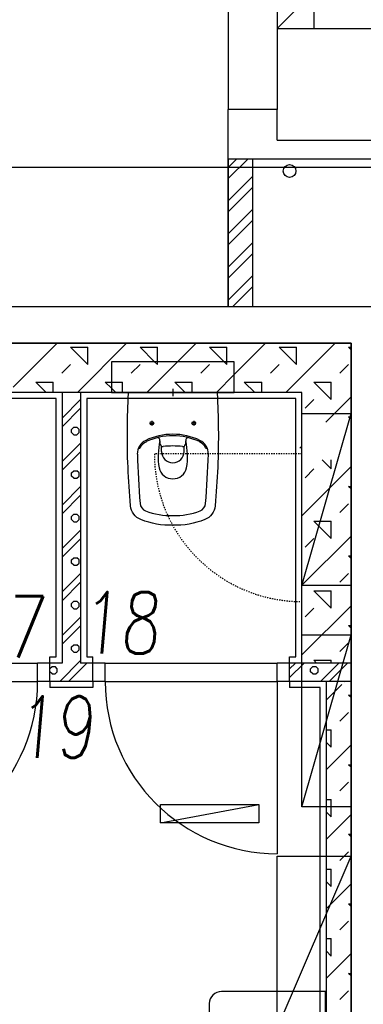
# Model space of a CAD drawing. Header units: millimetres. Extents: x 373037 to 682063, y 76092 to 274210.
# Tile 230 of 256: x 664079 to 665477, y 258030 to 262032. Entities that reach past the tile are written whole.
import ezdxf

# ---------------------------------------------------------------- set-up
doc = ezdxf.new("R2010")
doc.units = ezdxf.units.MM
doc.header["$LTSCALE"] = 100
for name, pattern in [('AM_DIN_G_W050', [13.75, 9.75, -1.5, 1, -1.5]), ('ČERCHOVANÁ', [25.4, 12.7, -6.35, 0, -6.35]), ('ČÁRKOVANÁ', [19.05, 12.7, -6.35]), ('ČÁRKOVANÁ01-01', [2, 1, -1])]:
    doc.linetypes.add(name, pattern=pattern)
doc.layers.add('PUDORYS', color=253, linetype='CONTINUOUS')
doc.styles.add('CS-ROMANS', font='romans.shx', dxfattribs={"width": 0.75, "oblique": 5})

msp = doc.modelspace()

# ---------------------------------------------------------------- linework, layer by layer
at = {"layer": 'PUDORYS', "color": 252, "true_color": 0x939598}
for p, q in [((664926.6, 266232.2), (664926.6, 261667.2)), ((665126.6, 261997.2), (668326.6, 261997.2)), ((665126.6, 261997.2), (665126.6, 261667.2)), ((665126.6, 261667.2), (664926.6, 261667.2)), ((664926.6, 261467.2), (664926.6, 261667.2)), ((665126.6, 261542.2), (665126.6, 261667.2)), ((665126.6, 261542.2), (665551.6, 261542.2)), ((664926.6, 261467.2), (665626.6, 261467.2)), ((664926.6, 261467.2), (664926.6, 260867.2)), ((664926.6, 261467.2), (664926.6, 260867.2)), ((662226.6, 260867.2), (665626.6, 260867.2)), ((662226.6, 260717.2), (665426.6, 260717.2)), ((665426.6, 260717.2), (665426.6, 256832.2)), ((665226.6, 260517.2), (663351.6, 260517.2)), ((664251.6, 260517.2), (664251.6, 259417.2)), ((664326.6, 260517.2), (664326.6, 259417.2)), ((665151.6, 260517.2), (664881.6, 260517.2)), ((665226.6, 259417.2), (665226.6, 260517.2)), ((664561.8, 260291.2), (664565.3, 260290.5)), ((664656, 260277), (664656, 260298.4)), ((664747.5, 260277), (664747.5, 260298.4)), ((664841.6, 260291.2), (664838.1, 260290.5)), ((664251.6, 259417.2), (664151.6, 259417.2)), ((664151.6, 259342.2), (664151.6, 259417.2)), ((664201.6, 259342.2), (664201.6, 259417.2)), ((664426.6, 259417.2), (664326.6, 259417.2)), ((664376.6, 259342.2), (664376.6, 259417.2)), ((664426.6, 259342.2), (664426.6, 259417.2)), ((665426.6, 259417.2), (665126.6, 259417.2)), ((665126.6, 259342.2), (665126.6, 259417.2)), ((665176.6, 259342.2), (665176.6, 259417.2)), ((664426.6, 259342.2), (664151.6, 259342.2)), ((665426.6, 259342.2), (665126.6, 259342.2)), ((665126.6, 259342.2), (665126.6, 258642.2)), ((665326.6, 256832.2), (665326.6, 259342.2)), ((665323.4, 257282.2), (665323.4, 258082.2))]:
    msp.add_line(p, q, dxfattribs=at)
at = {"layer": 'PUDORYS', "color": 252, "ltscale": 5, "true_color": 0x939598}
for p, q in [((664926.6, 260867.2), (664926.6, 261467.2)), ((665026.6, 260867.2), (665026.6, 261467.2)), ((665426.6, 260717.2), (662226.6, 260717.2)), ((665426.6, 256832.2), (665426.6, 260717.2)), ((664226.6, 260492.2), (663376.6, 260492.2)), ((664226.6, 259442.2), (664226.6, 260492.2)), ((665201.6, 260492.2), (664351.6, 260492.2)), ((664351.6, 260492.2), (664351.6, 259442.2)), ((665201.6, 259442.2), (665201.6, 260492.2)), ((664201.6, 259417.2), (664201.6, 259442.2)), ((664201.6, 259442.2), (664226.6, 259442.2)), ((664351.6, 259442.2), (664376.6, 259442.2)), ((664376.6, 259417.2), (664376.6, 259442.2)), ((665176.6, 259417.2), (665176.6, 259442.2)), ((665176.6, 259442.2), (665201.6, 259442.2)), ((664201.6, 259342.2), (664201.6, 259317.2)), ((664376.6, 259317.2), (664201.6, 259317.2)), ((664376.6, 259342.2), (664376.6, 259317.2)), ((665176.6, 259342.2), (665176.6, 259317.2)), ((665301.6, 259317.2), (665176.6, 259317.2)), ((665301.6, 256857.2), (665301.6, 259317.2))]:
    msp.add_line(p, q, dxfattribs=at)
at = {"layer": 'PUDORYS', "color": 252, "linetype": 'Continuous', "ltscale": 300, "true_color": 0x939598}
for p, q in [((664926.6, 261431.2), (664962.6, 261467.2)), ((664926.6, 261386.3), (665007.5, 261467.2)), ((664926.6, 261296.5), (665026.6, 261396.5)), ((664926.6, 261251.6), (665026.6, 261351.6)), ((664926.6, 261161.8), (665026.6, 261261.8)), ((664926.6, 261116.9), (665026.6, 261216.9)), ((664926.6, 261027.1), (665026.6, 261127.1)), ((664926.6, 260982.2), (665026.6, 261082.2)), ((664926.6, 260892.4), (665026.6, 260992.4)), ((664946.3, 260867.2), (665026.6, 260947.5)), ((664251.6, 260413.2), (664326.6, 260488.2)), ((664251.6, 260377.8), (664326.6, 260452.8)), ((664289.8, 260366.7), (664298.7, 260375.5)), ((664289.8, 260354.2), (664289.8, 260366.7)), ((664298.7, 260375.5), (664311.2, 260375.5)), ((664320, 260366.7), (664311.2, 260375.5)), ((664320, 260354.2), (664320, 260366.7)), ((664298.7, 260345.3), (664289.8, 260354.2)), ((664298.7, 260345.3), (664311.2, 260345.3)), ((664311.2, 260345.3), (664320, 260354.2)), ((664251.6, 260236.4), (664326.6, 260311.4)), ((664251.6, 260201.1), (664326.6, 260276.1)), ((664289.8, 260189.9), (664298.7, 260198.7)), ((664298.7, 260198.7), (664311.2, 260198.7)), ((664320, 260189.9), (664311.2, 260198.7)), ((664289.8, 260177.4), (664289.8, 260189.9)), ((664298.7, 260168.6), (664289.8, 260177.4)), ((664298.7, 260168.6), (664311.2, 260168.6)), ((664311.2, 260168.6), (664320, 260177.4)), ((664320, 260177.4), (664320, 260189.9)), ((664251.6, 260059.6), (664326.6, 260134.6)), ((664251.6, 260024.3), (664326.6, 260099.3)), ((664289.8, 260013.1), (664298.7, 260022)), ((664289.8, 260000.6), (664289.8, 260013.1)), ((664298.7, 259991.8), (664289.8, 260000.6)), ((664298.7, 260022), (664311.2, 260022)), ((664320, 260013.1), (664311.2, 260022)), ((664311.2, 259991.8), (664320, 260000.6)), ((664320, 260000.6), (664320, 260013.1)), ((664251.6, 259882.9), (664326.6, 259957.9)), ((664298.7, 259991.8), (664311.2, 259991.8)), ((664251.6, 259847.5), (664326.6, 259922.5)), ((664289.8, 259836.3), (664298.7, 259845.2)), ((664298.7, 259845.2), (664311.2, 259845.2)), ((664320, 259836.3), (664311.2, 259845.2)), ((664289.8, 259823.8), (664289.8, 259836.3)), ((664298.7, 259815), (664289.8, 259823.8)), ((664298.7, 259815), (664311.2, 259815)), ((664311.2, 259815), (664320, 259823.8)), ((664320, 259823.8), (664320, 259836.3)), ((664251.6, 259706.1), (664326.6, 259781.1)), ((664251.6, 259670.7), (664326.6, 259745.7)), ((664289.8, 259659.6), (664298.7, 259668.4)), ((664289.8, 259647.1), (664289.8, 259659.6)), ((664298.7, 259638.2), (664289.8, 259647.1)), ((664298.7, 259668.4), (664311.2, 259668.4)), ((664298.7, 259638.2), (664311.2, 259638.2)), ((664320, 259659.6), (664311.2, 259668.4)), ((664311.2, 259638.2), (664320, 259647.1)), ((664320, 259647.1), (664320, 259659.6)), ((664251.6, 259529.3), (664326.6, 259604.3)), ((664251.6, 259494), (664326.6, 259569)), ((664289.8, 259482.8), (664298.7, 259491.6)), ((664289.8, 259470.3), (664289.8, 259482.8)), ((664298.7, 259491.6), (664311.2, 259491.6)), ((664320, 259482.8), (664311.2, 259491.6)), ((664320, 259470.3), (664320, 259482.8)), ((664298.7, 259461.4), (664289.8, 259470.3)), ((664298.7, 259461.4), (664311.2, 259461.4)), ((664311.2, 259461.4), (664320, 259470.3)), ((664201.6, 259394.6), (664210.3, 259403.2)), ((664210.3, 259403.2), (664222.8, 259403.2)), ((664231.6, 259394.4), (664222.8, 259403.2)), ((664241.3, 259342.2), (664326.6, 259427.5)), ((664276.6, 259342.2), (664351.6, 259417.2)), ((665176.6, 259393.7), (665200.1, 259417.2)), ((665176.6, 259358.3), (665235.5, 259417.2)), ((665262.1, 259394.4), (665270.9, 259403.2)), ((665270.9, 259403.2), (665283.4, 259403.2)), ((665292.3, 259394.4), (665283.4, 259403.2)), ((665301.9, 259342.2), (665376.9, 259417.2)), ((665337.3, 259342.2), (665412.3, 259417.2)), ((664210.3, 259373.1), (664201.6, 259381.7)), ((664210.3, 259373.1), (664222.8, 259373.1)), ((664222.8, 259373.1), (664231.6, 259381.9)), ((664231.6, 259381.9), (664231.6, 259394.4)), ((665262.1, 259381.9), (665262.1, 259394.4)), ((665270.9, 259373.1), (665262.1, 259381.9)), ((665270.9, 259373.1), (665283.4, 259373.1)), ((665283.4, 259373.1), (665292.3, 259381.9)), ((665292.3, 259381.9), (665292.3, 259394.4))]:
    msp.add_line(p, q, dxfattribs=at)
at = {"layer": 'PUDORYS', "color": 252, "linetype": 'ČERCHOVANÁ', "ltscale": 25, "true_color": 0x939598}
msp.add_line((682063.2, 261432.2), (654424.2, 261432.2), dxfattribs=at)
at = {"layer": 'PUDORYS', "color": 252, "linetype": 'Continuous', "true_color": 0x939598}
for p, q in [((664051.6, 260538.2), (664230.6, 260717.2)), ((664355.9, 260630.4), (664285.2, 260701.1)), ((664285.2, 260701.1), (664355.9, 260701.1)), ((664313.4, 260517.2), (664513.4, 260717.2)), ((664355.9, 260630.4), (664355.9, 260701.1)), ((664627, 260642.2), (664568.1, 260701.1)), ((664568.1, 260701.1), (664638.8, 260701.1)), ((664638.8, 260642.2), (664638.8, 260701.1)), ((664721.3, 260642.2), (664796.3, 260717.2)), ((664909.9, 260642.2), (664850.9, 260701.1)), ((664850.9, 260701.1), (664921.6, 260701.1)), ((664921.6, 260642.2), (664921.6, 260701.1)), ((664951.6, 260589.7), (665079.1, 260717.2)), ((665204.5, 260630.4), (665133.8, 260701.1)), ((665133.8, 260701.1), (665204.5, 260701.1)), ((665161.9, 260517.2), (665361.9, 260717.2)), ((665204.5, 260630.4), (665204.5, 260701.1)), ((665426.6, 260691.1), (665416.6, 260701.1)), ((665416.6, 260701.1), (665426.6, 260701.1)), ((664596.3, 260517.2), (664721.3, 260642.2)), ((664638.8, 260630.4), (664627, 260642.2)), ((664638.8, 260630.4), (664638.8, 260642.2)), ((664921.6, 260630.4), (664909.9, 260642.2)), ((664921.6, 260630.4), (664921.6, 260642.2)), ((664249.9, 260595), (664285.2, 260630.4)), ((664532.7, 260595), (664568.1, 260630.4)), ((664815.6, 260595), (664850.9, 260630.4)), ((665098.4, 260595), (665133.8, 260630.4)), ((665381.3, 260595), (665416.6, 260630.4)), ((664186.4, 260517.2), (664143.8, 260559.7)), ((664143.8, 260559.7), (664214.5, 260559.7)), ((664214.5, 260517.2), (664214.5, 260559.7)), ((664451.6, 260534.7), (664426.7, 260559.7)), ((664426.7, 260559.7), (664451.6, 260559.7)), ((664451.6, 260559.7), (664497.4, 260559.7)), ((664497.4, 260517.2), (664497.4, 260559.7)), ((664752, 260517.2), (664709.5, 260559.7)), ((664709.5, 260559.7), (664780.2, 260559.7)), ((664780.2, 260517.2), (664780.2, 260559.7)), ((664879.1, 260517.2), (664951.6, 260589.7)), ((665034.9, 260517.2), (664992.3, 260559.7)), ((664992.3, 260559.7), (665063.1, 260559.7)), ((665063.1, 260517.2), (665063.1, 260559.7)), ((665345.9, 260489), (665275.2, 260559.7)), ((665275.2, 260559.7), (665345.9, 260559.7)), ((665345.9, 260489), (665345.9, 260559.7)), ((664469.2, 260517.2), (664451.6, 260534.7)), ((665239.8, 260453.6), (665275.2, 260489)), ((665324.5, 260396.9), (665426.6, 260499)), ((665426.6, 260408.2), (665416.6, 260418.3)), ((665416.6, 260418.3), (665426.6, 260418.3)), ((665218.9, 260291.2), (665226.6, 260299)), ((665345.9, 260206.1), (665308.7, 260243.3)), ((665345.9, 260206.1), (665345.9, 260243.3)), ((665226.6, 260016.2), (665426.6, 260216.2)), ((665239.8, 260170.8), (665275.2, 260206.1)), ((665426.6, 260125.4), (665416.6, 260135.4)), ((665416.6, 260135.4), (665426.6, 260135.4)), ((665381.3, 260029.4), (665416.6, 260064.7)), ((665345.9, 259923.3), (665275.2, 259994)), ((665275.2, 259994), (665345.9, 259994)), ((665345.9, 259923.3), (665345.9, 259994)), ((665226.6, 259733.3), (665426.6, 259933.3)), ((665239.8, 259887.9), (665275.2, 259923.3)), ((665426.6, 259842.6), (665416.6, 259852.6)), ((665416.6, 259852.6), (665426.6, 259852.6)), ((665381.3, 259746.5), (665416.6, 259781.9)), ((665345.9, 259640.5), (665275.2, 259711.2)), ((665275.2, 259711.2), (665345.9, 259711.2)), ((665345.9, 259640.5), (665345.9, 259711.2)), ((665226.6, 259450.5), (665426.6, 259650.5)), ((665239.8, 259605.1), (665275.2, 259640.5)), ((665426.6, 259559.7), (665416.6, 259569.7)), ((665416.6, 259569.7), (665426.6, 259569.7)), ((665381.3, 259463.7), (665416.6, 259499)), ((665286.4, 259417.2), (665275.2, 259428.3)), ((665275.2, 259428.3), (665345.9, 259428.3)), ((665345.9, 259417.2), (665345.9, 259428.3)), ((665326.6, 259267.6), (665389, 259330)), ((665400.5, 259341.5), (665401.2, 259342.2)), ((665426.6, 259276.9), (665416.6, 259286.9)), ((665416.6, 259286.9), (665426.6, 259286.9)), ((665381.3, 259180.8), (665416.6, 259216.2)), ((665326.6, 259145.5), (665345.9, 259145.5)), ((665345.9, 259074.8), (665345.9, 259145.5)), ((665345.9, 259074.8), (665326.6, 259094)), ((665326.6, 258984.8), (665426.6, 259084.8)), ((665426.6, 258994), (665416.6, 259004.1)), ((665416.6, 259004.1), (665426.6, 259004.1)), ((665381.3, 258898), (665416.6, 258933.3)), ((665326.6, 258862.6), (665345.9, 258862.6)), ((665345.9, 258791.9), (665345.9, 258862.6)), ((665345.9, 258791.9), (665326.6, 258811.2)), ((665326.6, 258702), (665426.6, 258802)), ((665426.6, 258711.2), (665416.6, 258721.2)), ((665416.6, 258721.2), (665426.6, 258721.2)), ((665381.3, 258615.1), (665416.6, 258650.5)), ((665326.6, 258579.8), (665345.9, 258579.8)), ((665345.9, 258509.1), (665345.9, 258579.8)), ((665345.9, 258509.1), (665326.6, 258528.3)), ((665326.6, 258419.1), (665426.6, 258519.1)), ((665426.6, 258428.3), (665416.6, 258438.4)), ((665416.6, 258438.4), (665426.6, 258438.4)), ((665381.3, 258332.3), (665416.6, 258367.7)), ((665326.6, 258297), (665345.9, 258297)), ((665345.9, 258226.2), (665345.9, 258297)), ((665345.9, 258226.2), (665326.6, 258245.5)), ((665326.6, 258136.3), (665426.6, 258236.3)), ((665426.6, 258145.5), (665416.6, 258155.5)), ((665416.6, 258155.5), (665426.6, 258155.5)), ((665381.3, 258049.5), (665416.6, 258084.8))]:
    msp.add_line(p, q, dxfattribs=at)
at = {"layer": 'PUDORYS', "color": 252, "linetype": 'ČÁRKOVANÁ', "ltscale": 5, "true_color": 0x939598}
for p, q in [((664951.6, 260642.2), (664451.6, 260642.2)), ((664451.6, 260642.2), (664451.6, 260517.2)), ((664951.6, 260517.2), (664951.6, 260642.2)), ((664451.6, 260517.2), (664951.6, 260517.2))]:
    msp.add_line(p, q, dxfattribs=at)
at = {"layer": 'PUDORYS', "color": 252, "linetype": 'AM_DIN_G_W050', "ltscale": 2, "true_color": 0x939598}
for p, q in [((664701.7, 260531.8), (664701.7, 260502.6)), ((664616.7, 260401.7), (664616.7, 260382.6)), ((664786.7, 260401.7), (664786.7, 260382.6)), ((664607.2, 260392.2), (664626.2, 260392.2)), ((664796.2, 260392.2), (664777.2, 260392.2))]:
    msp.add_line(p, q, dxfattribs=at)
at = {"layer": 'PUDORYS', "color": 252, "linetype": 'ČÁRKOVANÁ01-01', "ltscale": 0.05, "true_color": 0x939598}
msp.add_line((665226.6, 260267.2), (664626.6, 260267.2), dxfattribs=at)
at = {"layer": 'PUDORYS', "color": 252, "ltscale": 10, "true_color": 0x939598}
for p, q in [((663451.6, 259417.2), (664151.6, 259417.2)), ((664426.6, 259417.2), (665126.6, 259417.2)), ((663451.6, 259342.2), (664151.6, 259342.2)), ((664426.6, 259342.2), (665126.6, 259342.2))]:
    msp.add_line(p, q, dxfattribs=at)
at = {"layer": 'PUDORYS', "color": 252, "ltscale": 5, "true_color": 0x939598}
for points in [[(665276.6, 262147.2), (665126.6, 261997.2)], [(665226.6, 259732.2), (665426.6, 260432.2)], [(665226.6, 258832.2), (665426.6, 259532.2)], [(664651.6, 258767.2), (665051.6, 258842.2)], [(665126.6, 257932.2), (665426.6, 258632.2)]]:
    msp.add_lwpolyline(points, dxfattribs=at)
for points in [[(665126.6, 261997.2), (665276.6, 261997.2), (665276.6, 262147.2), (665126.6, 262147.2)], [(665226.6, 259732.2), (665226.6, 260432.2), (665426.6, 260432.2), (665426.6, 259732.2)], [(665226.6, 258832.2), (665226.6, 259532.2), (665426.6, 259532.2), (665426.6, 258832.2)], [(664651.6, 258767.2), (664651.6, 258842.2), (665051.6, 258842.2), (665051.6, 258767.2)], [(665126.6, 257932.2), (665126.6, 258632.2), (665426.6, 258632.2), (665426.6, 257932.2)]]:
    msp.add_lwpolyline(points, close=True, dxfattribs=at)
at = {"layer": 'PUDORYS', "color": 252, "true_color": 0x939598}
for points in [[(664877, 260517.2, -0.396878), (664882, 260512.5, -0.013004), (664886.7, 260370.1, -0.025385), (664873.5, 260056.6, -0.282342), (664831.3, 260000.2, -0.101012), (664701.7, 259977.2, -0.101012), (664572.1, 260000.2, -0.282342), (664529.8, 260056.6, -0.025385), (664516.7, 260370.1, -0.013016), (664521.4, 260512.6, -0.3898), (664526.4, 260517.2)], [(665323.4, 257282.2), (665326.6, 257286.1), (665326.6, 258078.2), (665323.4, 258082.2), (664899.7, 258082.2, 0.409065), (664849.7, 258033, 0.008803), (664849.7, 257331.1, 0.407938), (664899.7, 257282.2)]]:
    msp.add_lwpolyline(points, format="xyb", close=True, dxfattribs=at)
for centre, radius in [((665176.6, 261417.2), 26), ((664616.7, 260392.2), 7.5), ((664786.7, 260392.2), 7.5)]:
    msp.add_circle(centre, radius, dxfattribs=at)
for centre, radius, start, end in [((664617.2, 260268.1), 60, 115.396, 181.5044), ((664701.7, 260090.2), 257, 90, 115.396), ((664701.7, 260090.2), 251.3, 90, 115.396), ((664638.5, 260323.8), 10, 9.5601, 85.2939), ((664918.1, 260257.5), 276.2, 166.8053, 189.7137), ((664292.5, 260265.5), 360.9, 6.4253, 9.5601), ((664701.7, 260090.2), 257, 64.604, 90), ((664701.7, 260090.2), 251.3, 64.604, 90), ((665110.9, 260265.5), 360.9, 170.4399, 173.5747), ((664485.3, 260257.5), 276.2, 350.2863, 13.2338), ((664764.8, 260323.8), 10, 94.7061, 170.4399), ((664786.2, 260268.1), 60, 358.4956, 64.604), ((664565.8, 260293.5), 3, 259.7599, 333.74), ((664617.2, 260268.1), 54.3, 115.396, 153.74), ((664661.1, 260307), 10, 186.4253, 277.6248), ((664701.7, 260003.6), 296.1, 90, 97.6248), ((664701.7, 260003.6), 296.1, 82.3752, 90), ((664742.3, 260307), 10, 262.3752, 353.5747), ((664786.2, 260268.1), 54.3, 26.26, 64.604), ((664837.5, 260293.5), 3, 206.26, 280.2401), ((669058.2, 260415.1), 4503.4, 181.8907, 184.4491), ((664701.6, 260277), 45.6, 180, 270.2071), ((664701.9, 260277), 45.6, 269.7929, 0), ((660345.2, 260415.1), 4503.4, 355.5509, 358.1093), ((664701.5, 260222.9), 56.9, 192.1151, 270.2071), ((664701.9, 260222.9), 56.9, 269.7929, 347.8849), ((664603.2, 260068.6), 35, 184.5355, 249.2306), ((664800.1, 260068.6), 35, 290.7694, 355.4645), ((664693.5, 260306.7), 289.7, 249.2403, 271.6777), ((664709.9, 260306.7), 289.7, 268.3223, 290.7597), ((663451.6, 259342.2), 700, 270, 0), ((665126.6, 259342.2), 700, 180, 270)]:
    msp.add_arc(centre, radius, start, end, dxfattribs=at)
at = {"layer": 'PUDORYS', "color": 252, "linetype": 'ČÁRKOVANÁ01-01', "ltscale": 0.05, "true_color": 0x939598}
msp.add_arc((665226.6, 260267.2), 600, 180, 270, dxfattribs=at)

# ---------------------------------------------------------------- texts
at = {"layer": 'PUDORYS', "color": 252, "ltscale": 15, "true_color": 0x939598, "style": 'CS-ROMANS', "oblique": 5, "width": 0.75}
for s, p in [('17', (663855.2, 259439.8)), ('18', (664324.3, 259455.5)), ('19', (664061.5, 259032.2))]:
    msp.add_text(s, height=250, dxfattribs=at).set_placement(p)

doc.saveas('drawing.dxf')
